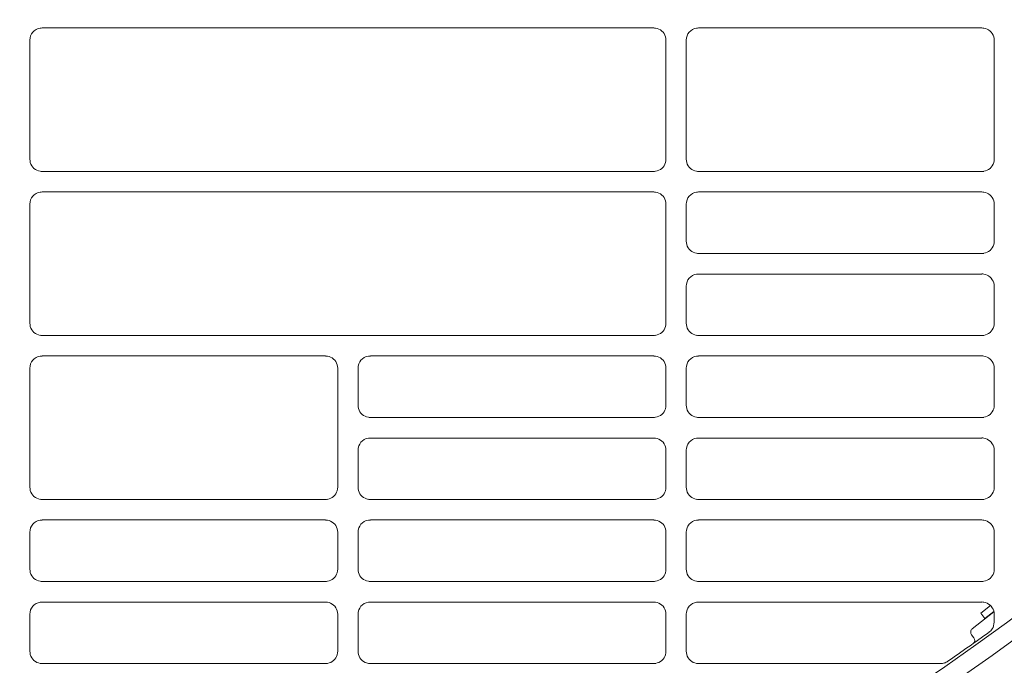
# Model space of a CAD drawing. Header units: millimetres. Extents: x -3034 to 546681, y -100001 to 133386.
# Tile 135 of 173: x 102080 to 102200, y -18300 to -18221. Entities that reach past the tile are written whole.
import ezdxf

# ---------------------------------------------------------------- set-up
doc = ezdxf.new("R2010")
doc.units = ezdxf.units.MM
doc.linetypes.add('ACAD_ISO03W100', pattern=[150, 60, -90])
doc.layers.get('Defpoints').update_dxf_attribs({"color": 252})
for name, color, linetype in [('___INST__AR_podstawy', 3, 'Continuous'), ('DETAIL', 5, 'Continuous'), ('ELEK CIENKIE', 80, 'Continuous'), ('ELEK ODGROMÓWKA', 214, 'Continuous')]:
    doc.layers.add(name, color=color, linetype=linetype)
doc.layers.add('I_WYMIARY', color=6, linetype='Continuous', lineweight=18)
doc.styles.add('DETALE1_100', font='arial.ttf', dxfattribs={"width": 0.6, "height": 200})
doc.dimstyles.new('Detale 1_100', dxfattribs={"dimscale": 0.12, "dimtxt": 250, "dimasz": 20, "dimexe": 50, "dimexo": 0, "dimgap": 30, "dimtad": 1, "dimdec": 1, "dimlfac": 0.1, "dimzin": 9, "dimdsep": 46, "dimtxsty": 'DETALE1_100', "dimblk1": 'DIM_KRESKA_', "dimblk2": 'DIM_KRESKA_', "dimsah": 1, "dimcen": 0, "dimse1": 1, "dimse2": 1, "dimclrd": 256, "dimclre": 256, "dimclrt": 256, "dimadec": 0, "dimazin": 0, "dimtfac": 0.01, "dimtdec": 1, "dimtix": 1, "dimtofl": 0, "dimtmove": 0, "dimatfit": 3, "dimfxl": 1, "dimtolj": 1, "dimtzin": 12, "dimlwd": -1, "dimarcsym": 0})

# ---------------------------------------------------------------- blocks, each defined once
blk = doc.blocks.new('iglice')
at = {"layer": 'ELEK CIENKIE', "color": 80, "linetype": 'ACAD_ISO03W100', "ltscale": 3}
blk.add_circle((-5706.4, 7322.5), 4350, dxfattribs=at)
blk = doc.blocks.new('wentDACH')
at = {"layer": 'DETAIL', "color": 8, "linetype": 'Continuous', "lineweight": 9}
for p, q in [((-83951.99, 25178.85), (-83877.46, 25178.85)), ((-83877.02, 25178.78), (-83877.23, 25178.83)), ((-83876.83, 25178.7), (-83877.02, 25178.78)), ((-83876.64, 25178.6), (-83876.83, 25178.7)), ((-83876.47, 25178.47), (-83876.64, 25178.6)), ((-83876.32, 25178.32), (-83876.47, 25178.47)), ((-83876.2, 25178.16), (-83876.32, 25178.32)), ((-83876.1, 25177.97), (-83876.2, 25178.16)), ((-83871.99, 25178.85), (-83837.46, 25178.85)), ((-83837.02, 25178.78), (-83837.23, 25178.83)), ((-83836.83, 25178.7), (-83837.02, 25178.78)), ((-83836.64, 25178.6), (-83836.83, 25178.7)), ((-83836.47, 25178.47), (-83836.64, 25178.6)), ((-83836.32, 25178.32), (-83836.47, 25178.47)), ((-83836.2, 25178.16), (-83836.32, 25178.32)), ((-83836.1, 25177.97), (-83836.2, 25178.16)), ((-83953.49, 25162.84), (-83953.49, 25177.35)), ((-83876.02, 25177.77), (-83876.1, 25177.97)), ((-83875.98, 25177.56), (-83876.02, 25177.77)), ((-83875.96, 25177.35), (-83875.98, 25177.56)), ((-83875.96, 25177.35), (-83875.96, 25162.84)), ((-83873.49, 25162.84), (-83873.49, 25177.35)), ((-83836.02, 25177.77), (-83836.1, 25177.97)), ((-83835.98, 25177.57), (-83836.02, 25177.77)), ((-83835.97, 25177.36), (-83835.98, 25177.57)), ((-83835.97, 25177.36), (-83835.97, 25162.84)), ((-83953.49, 25162.84), (-83953.47, 25162.63)), ((-83953.47, 25162.63), (-83953.43, 25162.43)), ((-83876.02, 25162.42), (-83875.98, 25162.63)), ((-83875.98, 25162.63), (-83875.96, 25162.84)), ((-83873.49, 25162.84), (-83873.48, 25162.63)), ((-83873.48, 25162.63), (-83873.43, 25162.43)), ((-83836.02, 25162.42), (-83835.98, 25162.63)), ((-83835.98, 25162.63), (-83835.97, 25162.84)), ((-83953.43, 25162.43), (-83953.36, 25162.23)), ((-83953.36, 25162.23), (-83953.26, 25162.04)), ((-83953.26, 25162.04), (-83953.13, 25161.87)), ((-83953.13, 25161.87), (-83952.99, 25161.72)), ((-83952.99, 25161.72), (-83952.82, 25161.59)), ((-83952.82, 25161.59), (-83952.63, 25161.49)), ((-83952.63, 25161.49), (-83952.44, 25161.41)), ((-83952.44, 25161.41), (-83952.23, 25161.36)), ((-83877.46, 25161.35), (-83952, 25161.35)), ((-83877.22, 25161.36), (-83877.02, 25161.41)), ((-83877.02, 25161.41), (-83876.82, 25161.49)), ((-83876.82, 25161.49), (-83876.64, 25161.59)), ((-83876.64, 25161.59), (-83876.47, 25161.72)), ((-83876.47, 25161.72), (-83876.32, 25161.87)), ((-83876.32, 25161.87), (-83876.2, 25162.04)), ((-83876.2, 25162.04), (-83876.1, 25162.22)), ((-83876.1, 25162.22), (-83876.02, 25162.42)), ((-83873.43, 25162.43), (-83873.36, 25162.23)), ((-83873.36, 25162.23), (-83873.26, 25162.04)), ((-83873.26, 25162.04), (-83873.14, 25161.87)), ((-83873.14, 25161.87), (-83872.99, 25161.72)), ((-83872.99, 25161.72), (-83872.82, 25161.59)), ((-83872.82, 25161.59), (-83872.64, 25161.49)), ((-83872.64, 25161.49), (-83872.44, 25161.41)), ((-83872.44, 25161.41), (-83872.23, 25161.36)), ((-83837.46, 25161.35), (-83872, 25161.35)), ((-83837.22, 25161.36), (-83837.02, 25161.41)), ((-83837.02, 25161.41), (-83836.82, 25161.49)), ((-83836.82, 25161.49), (-83836.64, 25161.59)), ((-83836.64, 25161.59), (-83836.47, 25161.72)), ((-83836.47, 25161.72), (-83836.32, 25161.87)), ((-83836.32, 25161.87), (-83836.2, 25162.04)), ((-83836.2, 25162.04), (-83836.1, 25162.22)), ((-83836.1, 25162.22), (-83836.02, 25162.42)), ((-83951.99, 25158.85), (-83877.46, 25158.85)), ((-83877.02, 25158.78), (-83877.23, 25158.83)), ((-83876.83, 25158.7), (-83877.02, 25158.78)), ((-83876.64, 25158.6), (-83876.83, 25158.7)), ((-83876.47, 25158.47), (-83876.64, 25158.6)), ((-83876.32, 25158.32), (-83876.47, 25158.47)), ((-83876.2, 25158.16), (-83876.32, 25158.32)), ((-83876.1, 25157.97), (-83876.2, 25158.16)), ((-83876.02, 25157.77), (-83876.1, 25157.97)), ((-83875.98, 25157.57), (-83876.02, 25157.77)), ((-83871.99, 25158.85), (-83837.46, 25158.85)), ((-83837.02, 25158.78), (-83837.23, 25158.83)), ((-83836.83, 25158.7), (-83837.02, 25158.78)), ((-83836.64, 25158.6), (-83836.83, 25158.7)), ((-83836.47, 25158.47), (-83836.64, 25158.6)), ((-83836.32, 25158.33), (-83836.47, 25158.47)), ((-83836.2, 25158.16), (-83836.32, 25158.33)), ((-83836.1, 25157.97), (-83836.2, 25158.16)), ((-83836.02, 25157.77), (-83836.1, 25157.97)), ((-83835.98, 25157.57), (-83836.02, 25157.77)), ((-83953.49, 25142.84), (-83953.49, 25157.35)), ((-83875.96, 25157.36), (-83875.98, 25157.57)), ((-83875.96, 25157.36), (-83875.96, 25142.84)), ((-83873.49, 25152.85), (-83873.49, 25157.35)), ((-83835.97, 25157.36), (-83835.98, 25157.57)), ((-83835.97, 25157.36), (-83835.97, 25152.84)), ((-83873.49, 25152.85), (-83873.48, 25152.64)), ((-83873.48, 25152.64), (-83873.43, 25152.43)), ((-83873.43, 25152.43), (-83873.36, 25152.23)), ((-83873.36, 25152.23), (-83873.26, 25152.04)), ((-83873.26, 25152.04), (-83873.14, 25151.87)), ((-83873.14, 25151.87), (-83872.99, 25151.72)), ((-83836.47, 25151.72), (-83836.32, 25151.87)), ((-83836.32, 25151.87), (-83836.2, 25152.04)), ((-83836.2, 25152.04), (-83836.1, 25152.22)), ((-83836.1, 25152.22), (-83836.02, 25152.42)), ((-83836.02, 25152.42), (-83835.98, 25152.63)), ((-83835.98, 25152.63), (-83835.97, 25152.84)), ((-83872.99, 25151.72), (-83872.82, 25151.59)), ((-83872.82, 25151.59), (-83872.64, 25151.49)), ((-83872.64, 25151.49), (-83872.44, 25151.41)), ((-83872.44, 25151.41), (-83872.23, 25151.37)), ((-83837.46, 25151.35), (-83872, 25151.35)), ((-83837.22, 25151.37), (-83837.02, 25151.41)), ((-83837.02, 25151.41), (-83836.82, 25151.49)), ((-83836.82, 25151.49), (-83836.64, 25151.59)), ((-83836.64, 25151.59), (-83836.47, 25151.72)), ((-83871.99, 25148.84), (-83837.46, 25148.84)), ((-83837.02, 25148.78), (-83837.23, 25148.83)), ((-83836.83, 25148.7), (-83837.02, 25148.78)), ((-83836.64, 25148.6), (-83836.83, 25148.7)), ((-83836.47, 25148.47), (-83836.64, 25148.6)), ((-83836.32, 25148.32), (-83836.47, 25148.47)), ((-83836.2, 25148.15), (-83836.32, 25148.32)), ((-83836.1, 25147.97), (-83836.2, 25148.15)), ((-83873.49, 25142.84), (-83873.49, 25147.35)), ((-83836.02, 25147.77), (-83836.1, 25147.97)), ((-83835.98, 25147.56), (-83836.02, 25147.77)), ((-83835.97, 25147.35), (-83835.98, 25147.56)), ((-83835.97, 25147.35), (-83835.97, 25142.84)), ((-83953.49, 25142.84), (-83953.47, 25142.63)), ((-83953.47, 25142.63), (-83953.43, 25142.43)), ((-83953.43, 25142.43), (-83953.36, 25142.23)), ((-83953.36, 25142.23), (-83953.26, 25142.04)), ((-83876.2, 25142.04), (-83876.1, 25142.22)), ((-83876.1, 25142.22), (-83876.02, 25142.42)), ((-83876.02, 25142.42), (-83875.98, 25142.63)), ((-83875.98, 25142.63), (-83875.96, 25142.84)), ((-83873.49, 25142.84), (-83873.48, 25142.63)), ((-83873.48, 25142.63), (-83873.43, 25142.43)), ((-83873.43, 25142.43), (-83873.36, 25142.23)), ((-83873.36, 25142.23), (-83873.26, 25142.04)), ((-83836.2, 25142.04), (-83836.1, 25142.22)), ((-83836.1, 25142.22), (-83836.02, 25142.42)), ((-83836.02, 25142.42), (-83835.98, 25142.63)), ((-83835.98, 25142.63), (-83835.97, 25142.84)), ((-83953.26, 25142.04), (-83953.13, 25141.87)), ((-83953.13, 25141.87), (-83952.99, 25141.72)), ((-83952.99, 25141.72), (-83952.82, 25141.59)), ((-83952.82, 25141.59), (-83952.63, 25141.49)), ((-83952.63, 25141.49), (-83952.44, 25141.41)), ((-83952.44, 25141.41), (-83952.23, 25141.36)), ((-83877.46, 25141.35), (-83952, 25141.35)), ((-83877.22, 25141.36), (-83877.02, 25141.41)), ((-83877.02, 25141.41), (-83876.82, 25141.49)), ((-83876.82, 25141.49), (-83876.64, 25141.59)), ((-83876.64, 25141.59), (-83876.47, 25141.72)), ((-83876.47, 25141.72), (-83876.32, 25141.87)), ((-83876.32, 25141.87), (-83876.2, 25142.04)), ((-83873.26, 25142.04), (-83873.14, 25141.87)), ((-83873.14, 25141.87), (-83872.99, 25141.72)), ((-83872.99, 25141.72), (-83872.82, 25141.59)), ((-83872.82, 25141.59), (-83872.64, 25141.49)), ((-83872.64, 25141.49), (-83872.44, 25141.41)), ((-83872.44, 25141.41), (-83872.23, 25141.36)), ((-83837.46, 25141.35), (-83872, 25141.35)), ((-83837.22, 25141.36), (-83837.02, 25141.41)), ((-83837.02, 25141.41), (-83836.82, 25141.49)), ((-83836.82, 25141.49), (-83836.64, 25141.59)), ((-83836.64, 25141.59), (-83836.47, 25141.72)), ((-83836.47, 25141.72), (-83836.32, 25141.87)), ((-83836.32, 25141.87), (-83836.2, 25142.04)), ((-83951.99, 25138.85), (-83917.46, 25138.85)), ((-83917.02, 25138.78), (-83917.23, 25138.83)), ((-83916.83, 25138.7), (-83917.02, 25138.78)), ((-83916.64, 25138.6), (-83916.83, 25138.7)), ((-83916.47, 25138.47), (-83916.64, 25138.6)), ((-83911.99, 25138.85), (-83877.46, 25138.85)), ((-83877.02, 25138.78), (-83877.23, 25138.83)), ((-83876.83, 25138.7), (-83877.02, 25138.78)), ((-83876.64, 25138.6), (-83876.83, 25138.7)), ((-83876.47, 25138.47), (-83876.64, 25138.6)), ((-83871.99, 25138.85), (-83837.46, 25138.85)), ((-83837.02, 25138.78), (-83837.23, 25138.83)), ((-83836.83, 25138.7), (-83837.02, 25138.78)), ((-83836.64, 25138.6), (-83836.83, 25138.7)), ((-83836.47, 25138.47), (-83836.64, 25138.6)), ((-83953.49, 25122.84), (-83953.49, 25137.35)), ((-83916.32, 25138.32), (-83916.47, 25138.47)), ((-83916.2, 25138.16), (-83916.32, 25138.32)), ((-83916.1, 25137.97), (-83916.2, 25138.16)), ((-83916.02, 25137.77), (-83916.1, 25137.97)), ((-83915.98, 25137.56), (-83916.02, 25137.77)), ((-83915.96, 25137.35), (-83915.98, 25137.56)), ((-83915.96, 25137.35), (-83915.96, 25122.84)), ((-83913.49, 25132.85), (-83913.49, 25137.35)), ((-83876.32, 25138.33), (-83876.47, 25138.47)), ((-83876.2, 25138.16), (-83876.32, 25138.33)), ((-83876.1, 25137.97), (-83876.2, 25138.16)), ((-83876.02, 25137.77), (-83876.1, 25137.97)), ((-83875.98, 25137.57), (-83876.02, 25137.77)), ((-83875.96, 25137.36), (-83875.98, 25137.57)), ((-83875.96, 25137.36), (-83875.96, 25132.84)), ((-83873.49, 25132.85), (-83873.49, 25137.35)), ((-83836.32, 25138.33), (-83836.47, 25138.47)), ((-83836.2, 25138.16), (-83836.32, 25138.33)), ((-83836.1, 25137.97), (-83836.2, 25138.16)), ((-83836.02, 25137.77), (-83836.1, 25137.97)), ((-83835.98, 25137.57), (-83836.02, 25137.77)), ((-83835.97, 25137.36), (-83835.98, 25137.57)), ((-83835.97, 25137.36), (-83835.97, 25132.84)), ((-83913.49, 25132.85), (-83913.48, 25132.64)), ((-83913.48, 25132.64), (-83913.43, 25132.43)), ((-83876.02, 25132.42), (-83875.98, 25132.63)), ((-83875.98, 25132.63), (-83875.96, 25132.84)), ((-83873.49, 25132.85), (-83873.48, 25132.64)), ((-83873.48, 25132.64), (-83873.43, 25132.43)), ((-83836.02, 25132.42), (-83835.98, 25132.63)), ((-83835.98, 25132.63), (-83835.97, 25132.84)), ((-83913.43, 25132.43), (-83913.36, 25132.23)), ((-83913.36, 25132.23), (-83913.26, 25132.04)), ((-83913.26, 25132.04), (-83913.13, 25131.87)), ((-83913.13, 25131.87), (-83912.99, 25131.72)), ((-83912.99, 25131.72), (-83912.82, 25131.59)), ((-83912.82, 25131.59), (-83912.63, 25131.49)), ((-83912.63, 25131.49), (-83912.44, 25131.41)), ((-83912.44, 25131.41), (-83912.23, 25131.37)), ((-83877.46, 25131.35), (-83912, 25131.35)), ((-83877.22, 25131.37), (-83877.02, 25131.41)), ((-83877.02, 25131.41), (-83876.82, 25131.49)), ((-83876.82, 25131.49), (-83876.64, 25131.59)), ((-83876.64, 25131.59), (-83876.47, 25131.72)), ((-83876.47, 25131.72), (-83876.32, 25131.87)), ((-83876.32, 25131.87), (-83876.2, 25132.04)), ((-83876.2, 25132.04), (-83876.1, 25132.22)), ((-83876.1, 25132.22), (-83876.02, 25132.42)), ((-83873.43, 25132.43), (-83873.36, 25132.23)), ((-83873.36, 25132.23), (-83873.26, 25132.04)), ((-83873.26, 25132.04), (-83873.14, 25131.87)), ((-83873.14, 25131.87), (-83872.99, 25131.72)), ((-83872.99, 25131.72), (-83872.82, 25131.59)), ((-83872.82, 25131.59), (-83872.64, 25131.49)), ((-83872.64, 25131.49), (-83872.44, 25131.41)), ((-83872.44, 25131.41), (-83872.23, 25131.37)), ((-83837.46, 25131.35), (-83872, 25131.35)), ((-83837.22, 25131.37), (-83837.02, 25131.41)), ((-83837.02, 25131.41), (-83836.82, 25131.49)), ((-83836.82, 25131.49), (-83836.64, 25131.59)), ((-83836.64, 25131.59), (-83836.47, 25131.72)), ((-83836.47, 25131.72), (-83836.32, 25131.87)), ((-83836.32, 25131.87), (-83836.2, 25132.04)), ((-83836.2, 25132.04), (-83836.1, 25132.22)), ((-83836.1, 25132.22), (-83836.02, 25132.42)), ((-83911.99, 25128.84), (-83877.46, 25128.84)), ((-83877.02, 25128.78), (-83877.23, 25128.83)), ((-83876.83, 25128.7), (-83877.02, 25128.78)), ((-83876.64, 25128.6), (-83876.83, 25128.7)), ((-83876.47, 25128.47), (-83876.64, 25128.6)), ((-83876.32, 25128.32), (-83876.47, 25128.47)), ((-83876.2, 25128.15), (-83876.32, 25128.32)), ((-83876.1, 25127.97), (-83876.2, 25128.15)), ((-83876.02, 25127.77), (-83876.1, 25127.97)), ((-83875.98, 25127.56), (-83876.02, 25127.77)), ((-83871.99, 25128.84), (-83837.46, 25128.84)), ((-83837.02, 25128.78), (-83837.23, 25128.83)), ((-83836.83, 25128.7), (-83837.02, 25128.78)), ((-83836.64, 25128.6), (-83836.83, 25128.7)), ((-83836.47, 25128.47), (-83836.64, 25128.6)), ((-83836.32, 25128.32), (-83836.47, 25128.47)), ((-83836.2, 25128.15), (-83836.32, 25128.32)), ((-83836.1, 25127.97), (-83836.2, 25128.15)), ((-83836.02, 25127.77), (-83836.1, 25127.97)), ((-83835.98, 25127.56), (-83836.02, 25127.77)), ((-83913.49, 25122.84), (-83913.49, 25127.35)), ((-83875.96, 25127.35), (-83875.98, 25127.56)), ((-83875.96, 25127.35), (-83875.96, 25122.84)), ((-83873.49, 25122.84), (-83873.49, 25127.35)), ((-83835.97, 25127.35), (-83835.98, 25127.56)), ((-83835.97, 25127.35), (-83835.97, 25122.84)), ((-83953.49, 25122.84), (-83953.47, 25122.63)), ((-83953.47, 25122.63), (-83953.43, 25122.43)), ((-83953.43, 25122.43), (-83953.36, 25122.23)), ((-83953.36, 25122.23), (-83953.26, 25122.04)), ((-83953.26, 25122.04), (-83953.13, 25121.87)), ((-83953.13, 25121.87), (-83952.99, 25121.72)), ((-83916.47, 25121.72), (-83916.32, 25121.87)), ((-83916.32, 25121.87), (-83916.2, 25122.04)), ((-83916.2, 25122.04), (-83916.1, 25122.22)), ((-83916.1, 25122.22), (-83916.02, 25122.42)), ((-83916.02, 25122.42), (-83915.98, 25122.63)), ((-83915.98, 25122.63), (-83915.96, 25122.84)), ((-83913.49, 25122.84), (-83913.48, 25122.63)), ((-83913.48, 25122.63), (-83913.43, 25122.43)), ((-83913.43, 25122.43), (-83913.36, 25122.23)), ((-83913.36, 25122.23), (-83913.26, 25122.04)), ((-83913.26, 25122.04), (-83913.13, 25121.87)), ((-83913.13, 25121.87), (-83912.99, 25121.72)), ((-83876.47, 25121.72), (-83876.32, 25121.87)), ((-83876.32, 25121.87), (-83876.2, 25122.04)), ((-83876.2, 25122.04), (-83876.1, 25122.22)), ((-83876.1, 25122.22), (-83876.02, 25122.42)), ((-83876.02, 25122.42), (-83875.98, 25122.63)), ((-83875.98, 25122.63), (-83875.96, 25122.84)), ((-83873.49, 25122.84), (-83873.48, 25122.63)), ((-83873.48, 25122.63), (-83873.43, 25122.43)), ((-83873.43, 25122.43), (-83873.36, 25122.23)), ((-83873.36, 25122.23), (-83873.26, 25122.04)), ((-83873.26, 25122.04), (-83873.14, 25121.87)), ((-83873.14, 25121.87), (-83872.99, 25121.72)), ((-83836.47, 25121.72), (-83836.32, 25121.87)), ((-83836.32, 25121.87), (-83836.2, 25122.04)), ((-83836.2, 25122.04), (-83836.1, 25122.22)), ((-83836.1, 25122.22), (-83836.02, 25122.42)), ((-83836.02, 25122.42), (-83835.98, 25122.63)), ((-83835.98, 25122.63), (-83835.97, 25122.84)), ((-83952.99, 25121.72), (-83952.82, 25121.59)), ((-83952.82, 25121.59), (-83952.63, 25121.49)), ((-83952.63, 25121.49), (-83952.44, 25121.41)), ((-83952.44, 25121.41), (-83952.23, 25121.36)), ((-83917.45, 25121.35), (-83952, 25121.35)), ((-83917.22, 25121.36), (-83917.02, 25121.41)), ((-83917.02, 25121.41), (-83916.82, 25121.49)), ((-83916.82, 25121.49), (-83916.64, 25121.59)), ((-83916.64, 25121.59), (-83916.47, 25121.72)), ((-83912.99, 25121.72), (-83912.82, 25121.59)), ((-83912.82, 25121.59), (-83912.63, 25121.49)), ((-83912.63, 25121.49), (-83912.44, 25121.41)), ((-83912.44, 25121.41), (-83912.23, 25121.36)), ((-83877.46, 25121.35), (-83912, 25121.35)), ((-83877.22, 25121.36), (-83877.02, 25121.41)), ((-83877.02, 25121.41), (-83876.82, 25121.49)), ((-83876.82, 25121.49), (-83876.64, 25121.59)), ((-83876.64, 25121.59), (-83876.47, 25121.72)), ((-83872.99, 25121.72), (-83872.82, 25121.59)), ((-83872.82, 25121.59), (-83872.64, 25121.49)), ((-83872.64, 25121.49), (-83872.44, 25121.41)), ((-83872.44, 25121.41), (-83872.23, 25121.36)), ((-83837.46, 25121.35), (-83872, 25121.35)), ((-83837.22, 25121.36), (-83837.02, 25121.41)), ((-83837.02, 25121.41), (-83836.82, 25121.49)), ((-83836.82, 25121.49), (-83836.64, 25121.59)), ((-83836.64, 25121.59), (-83836.47, 25121.72)), ((-83951.99, 25118.85), (-83917.46, 25118.85)), ((-83917.02, 25118.78), (-83917.23, 25118.83)), ((-83916.83, 25118.7), (-83917.02, 25118.78)), ((-83916.64, 25118.6), (-83916.83, 25118.7)), ((-83916.47, 25118.47), (-83916.64, 25118.6)), ((-83916.32, 25118.33), (-83916.47, 25118.47)), ((-83916.2, 25118.16), (-83916.32, 25118.33)), ((-83916.1, 25117.97), (-83916.2, 25118.16)), ((-83911.99, 25118.85), (-83877.46, 25118.85)), ((-83877.02, 25118.78), (-83877.23, 25118.83)), ((-83876.83, 25118.7), (-83877.02, 25118.78)), ((-83876.64, 25118.6), (-83876.83, 25118.7)), ((-83876.47, 25118.48), (-83876.64, 25118.6)), ((-83876.32, 25118.33), (-83876.47, 25118.48)), ((-83876.2, 25118.16), (-83876.32, 25118.33)), ((-83876.1, 25117.97), (-83876.2, 25118.16)), ((-83871.99, 25118.85), (-83837.46, 25118.85)), ((-83837.02, 25118.78), (-83837.23, 25118.83)), ((-83836.83, 25118.7), (-83837.02, 25118.78)), ((-83836.64, 25118.6), (-83836.83, 25118.7)), ((-83836.47, 25118.48), (-83836.64, 25118.6)), ((-83836.32, 25118.33), (-83836.47, 25118.48)), ((-83836.2, 25118.16), (-83836.32, 25118.33)), ((-83836.1, 25117.97), (-83836.2, 25118.16)), ((-83953.49, 25112.85), (-83953.49, 25117.35)), ((-83916.02, 25117.77), (-83916.1, 25117.97)), ((-83915.98, 25117.57), (-83916.02, 25117.77)), ((-83915.96, 25117.36), (-83915.98, 25117.57)), ((-83915.96, 25117.36), (-83915.96, 25112.84)), ((-83913.49, 25112.85), (-83913.49, 25117.35)), ((-83876.02, 25117.77), (-83876.1, 25117.97)), ((-83875.98, 25117.57), (-83876.02, 25117.77)), ((-83875.96, 25117.36), (-83875.98, 25117.57)), ((-83875.96, 25117.36), (-83875.96, 25112.84)), ((-83873.49, 25112.85), (-83873.49, 25117.35)), ((-83836.02, 25117.77), (-83836.1, 25117.97)), ((-83835.98, 25117.57), (-83836.02, 25117.77)), ((-83835.97, 25117.36), (-83835.98, 25117.57)), ((-83835.97, 25117.36), (-83835.97, 25112.84)), ((-83953.49, 25112.85), (-83953.47, 25112.64)), ((-83953.47, 25112.64), (-83953.43, 25112.43)), ((-83953.43, 25112.43), (-83953.36, 25112.23)), ((-83953.36, 25112.23), (-83953.26, 25112.04)), ((-83916.2, 25112.04), (-83916.1, 25112.23)), ((-83916.1, 25112.23), (-83916.02, 25112.42)), ((-83916.02, 25112.42), (-83915.98, 25112.63)), ((-83915.98, 25112.63), (-83915.96, 25112.84)), ((-83913.49, 25112.85), (-83913.48, 25112.64)), ((-83913.48, 25112.64), (-83913.43, 25112.43)), ((-83913.43, 25112.43), (-83913.36, 25112.23)), ((-83913.36, 25112.23), (-83913.26, 25112.04)), ((-83876.2, 25112.04), (-83876.1, 25112.22)), ((-83876.1, 25112.22), (-83876.02, 25112.42)), ((-83876.02, 25112.42), (-83875.98, 25112.63)), ((-83875.98, 25112.63), (-83875.96, 25112.84)), ((-83873.49, 25112.85), (-83873.48, 25112.64)), ((-83873.48, 25112.64), (-83873.43, 25112.43)), ((-83873.43, 25112.43), (-83873.36, 25112.23)), ((-83873.36, 25112.23), (-83873.26, 25112.04)), ((-83836.2, 25112.04), (-83836.1, 25112.22)), ((-83836.1, 25112.22), (-83836.02, 25112.42)), ((-83836.02, 25112.42), (-83835.98, 25112.63)), ((-83835.98, 25112.63), (-83835.97, 25112.84)), ((-83953.26, 25112.04), (-83953.13, 25111.87)), ((-83953.13, 25111.87), (-83952.99, 25111.72)), ((-83952.99, 25111.72), (-83952.82, 25111.6)), ((-83952.82, 25111.6), (-83952.63, 25111.49)), ((-83952.63, 25111.49), (-83952.44, 25111.42)), ((-83952.44, 25111.42), (-83952.23, 25111.37)), ((-83917.45, 25111.35), (-83952, 25111.35)), ((-83917.22, 25111.37), (-83917.02, 25111.41)), ((-83917.02, 25111.41), (-83916.82, 25111.49)), ((-83916.82, 25111.49), (-83916.64, 25111.59)), ((-83916.64, 25111.59), (-83916.47, 25111.72)), ((-83916.47, 25111.72), (-83916.32, 25111.87)), ((-83916.32, 25111.87), (-83916.2, 25112.04)), ((-83913.26, 25112.04), (-83913.13, 25111.87)), ((-83913.13, 25111.87), (-83912.99, 25111.72)), ((-83912.99, 25111.72), (-83912.82, 25111.59)), ((-83912.82, 25111.59), (-83912.64, 25111.49)), ((-83912.64, 25111.49), (-83912.44, 25111.41)), ((-83912.44, 25111.41), (-83912.23, 25111.37)), ((-83877.46, 25111.35), (-83912, 25111.35)), ((-83877.22, 25111.37), (-83877.02, 25111.41)), ((-83877.02, 25111.41), (-83876.82, 25111.49)), ((-83876.82, 25111.49), (-83876.64, 25111.59)), ((-83876.64, 25111.59), (-83876.47, 25111.72)), ((-83876.47, 25111.72), (-83876.32, 25111.87)), ((-83876.32, 25111.87), (-83876.2, 25112.04)), ((-83873.26, 25112.04), (-83873.14, 25111.87)), ((-83873.14, 25111.87), (-83872.99, 25111.72)), ((-83872.99, 25111.72), (-83872.82, 25111.59)), ((-83872.82, 25111.59), (-83872.64, 25111.49)), ((-83872.64, 25111.49), (-83872.44, 25111.41)), ((-83872.44, 25111.41), (-83872.23, 25111.37)), ((-83837.46, 25111.35), (-83872, 25111.35)), ((-83837.22, 25111.37), (-83837.02, 25111.41)), ((-83837.02, 25111.41), (-83836.82, 25111.49)), ((-83836.82, 25111.49), (-83836.64, 25111.59)), ((-83836.64, 25111.59), (-83836.47, 25111.72)), ((-83836.47, 25111.72), (-83836.32, 25111.87)), ((-83836.32, 25111.87), (-83836.2, 25112.04)), ((-83951.99, 25108.84), (-83917.46, 25108.84)), ((-83917.02, 25108.78), (-83917.23, 25108.82)), ((-83916.83, 25108.7), (-83917.02, 25108.78)), ((-83916.64, 25108.6), (-83916.83, 25108.7)), ((-83916.47, 25108.47), (-83916.64, 25108.6)), ((-83911.99, 25108.84), (-83877.46, 25108.84)), ((-83877.02, 25108.78), (-83877.23, 25108.83)), ((-83876.83, 25108.7), (-83877.02, 25108.78)), ((-83876.64, 25108.6), (-83876.83, 25108.7)), ((-83876.47, 25108.47), (-83876.64, 25108.6)), ((-83871.99, 25108.84), (-83837.46, 25108.84)), ((-83837.02, 25108.78), (-83837.23, 25108.83)), ((-83836.83, 25108.7), (-83837.02, 25108.78)), ((-83836.64, 25108.6), (-83836.83, 25108.7)), ((-83836.47, 25108.47), (-83836.64, 25108.6)), ((-83953.49, 25102.84), (-83953.49, 25107.35)), ((-83916.32, 25108.32), (-83916.47, 25108.47)), ((-83916.2, 25108.15), (-83916.32, 25108.32)), ((-83916.1, 25107.97), (-83916.2, 25108.15)), ((-83916.02, 25107.77), (-83916.1, 25107.97)), ((-83915.98, 25107.56), (-83916.02, 25107.77)), ((-83915.96, 25107.35), (-83915.98, 25107.56)), ((-83915.96, 25107.35), (-83915.96, 25102.84)), ((-83913.49, 25102.84), (-83913.49, 25107.35)), ((-83876.32, 25108.32), (-83876.47, 25108.47)), ((-83876.2, 25108.15), (-83876.32, 25108.32)), ((-83876.1, 25107.97), (-83876.2, 25108.15)), ((-83876.02, 25107.77), (-83876.1, 25107.97)), ((-83875.98, 25107.56), (-83876.02, 25107.77)), ((-83875.96, 25107.35), (-83875.98, 25107.56)), ((-83875.96, 25107.35), (-83875.96, 25102.84)), ((-83873.49, 25102.84), (-83873.49, 25107.35)), ((-83838.64, 25105.56), (-83835.99, 25107.63)), ((-83836.41, 25108.41), (-83837.6, 25107.48)), ((-83837.6, 25107.48), (-83837.11, 25106.85)), ((-83837.11, 25106.85), (-83836.01, 25107.7)), ((-83836.32, 25108.32), (-83836.47, 25108.47)), ((-83836.2, 25108.15), (-83836.32, 25108.32)), ((-83836.1, 25107.97), (-83836.2, 25108.15)), ((-83836.02, 25107.77), (-83836.1, 25107.97)), ((-83835.98, 25107.56), (-83836.02, 25107.77)), ((-83835.97, 25107.35), (-83835.98, 25107.56)), ((-83835.97, 25107.35), (-83835.97, 25106.38)), ((-83838.43, 25104.49), (-83838.73, 25104.86)), ((-83953.49, 25102.84), (-83953.47, 25102.63)), ((-83953.47, 25102.63), (-83953.43, 25102.43)), ((-83916.02, 25102.42), (-83915.98, 25102.63)), ((-83915.98, 25102.63), (-83915.96, 25102.84)), ((-83913.49, 25102.84), (-83913.48, 25102.63)), ((-83913.48, 25102.63), (-83913.43, 25102.43)), ((-83876.02, 25102.42), (-83875.98, 25102.63)), ((-83875.98, 25102.63), (-83875.96, 25102.84)), ((-83873.49, 25102.84), (-83873.48, 25102.63)), ((-83873.48, 25102.63), (-83873.43, 25102.43)), ((-83953.43, 25102.43), (-83953.36, 25102.23)), ((-83953.36, 25102.23), (-83953.26, 25102.04)), ((-83953.26, 25102.04), (-83953.13, 25101.87)), ((-83953.13, 25101.87), (-83952.99, 25101.72)), ((-83952.99, 25101.72), (-83952.82, 25101.59)), ((-83952.82, 25101.59), (-83952.63, 25101.49)), ((-83952.63, 25101.49), (-83952.44, 25101.41)), ((-83952.44, 25101.41), (-83952.23, 25101.36)), ((-83917.45, 25101.35), (-83952, 25101.35)), ((-83917.22, 25101.36), (-83917.02, 25101.41)), ((-83917.02, 25101.41), (-83916.82, 25101.49)), ((-83916.82, 25101.49), (-83916.64, 25101.59)), ((-83916.64, 25101.59), (-83916.47, 25101.72)), ((-83916.47, 25101.72), (-83916.32, 25101.87)), ((-83916.32, 25101.87), (-83916.2, 25102.04)), ((-83916.2, 25102.04), (-83916.1, 25102.22)), ((-83916.1, 25102.22), (-83916.02, 25102.42)), ((-83913.43, 25102.43), (-83913.36, 25102.23)), ((-83913.36, 25102.23), (-83913.26, 25102.04)), ((-83913.26, 25102.04), (-83913.13, 25101.87)), ((-83913.13, 25101.87), (-83912.99, 25101.72)), ((-83912.99, 25101.72), (-83912.82, 25101.59)), ((-83912.82, 25101.59), (-83912.64, 25101.49)), ((-83912.64, 25101.49), (-83912.44, 25101.41)), ((-83912.44, 25101.41), (-83912.23, 25101.36)), ((-83877.46, 25101.35), (-83912, 25101.35)), ((-83877.22, 25101.36), (-83877.02, 25101.41)), ((-83877.02, 25101.41), (-83876.82, 25101.49)), ((-83876.82, 25101.49), (-83876.64, 25101.59)), ((-83876.64, 25101.59), (-83876.47, 25101.72)), ((-83876.47, 25101.72), (-83876.32, 25101.87)), ((-83876.32, 25101.87), (-83876.2, 25102.04)), ((-83876.2, 25102.04), (-83876.1, 25102.22)), ((-83876.1, 25102.22), (-83876.02, 25102.42)), ((-83873.43, 25102.43), (-83873.36, 25102.23)), ((-83873.36, 25102.23), (-83873.26, 25102.04)), ((-83873.26, 25102.04), (-83873.14, 25101.87)), ((-83873.14, 25101.87), (-83872.99, 25101.72)), ((-83872.99, 25101.72), (-83872.82, 25101.59)), ((-83872.82, 25101.59), (-83872.64, 25101.49)), ((-83872.64, 25101.49), (-83872.44, 25101.41)), ((-83872.44, 25101.41), (-83872.23, 25101.36)), ((-83842.47, 25101.35), (-83872, 25101.35))]:
    blk.add_line(p, q, dxfattribs=at)
for centre, radius, start, end in [((-84034.72, 25380.09), 339.2, 273.2993, 323.4915), ((-83951.99, 25177.35), 1.5, 98.936, 180.0294), ((-83951.99, 25177.34), 1.5, 90.0026, 98.9552), ((-83877.46, 25177.33), 1.51, 81.0719, 89.9975), ((-83871.99, 25177.35), 1.5, 98.9632, 180.0382), ((-83871.99, 25177.34), 1.5, 90.0026, 98.9609), ((-83837.46, 25177.33), 1.51, 81.0744, 89.9975), ((-84034.72, 25380.09), 341.4, 273.7169, 323.4915), ((-83952, 25162.84), 1.49, 261.0391, 269.9982), ((-83877.46, 25162.85), 1.5, 270.0017, 278.936), ((-83872, 25162.84), 1.49, 261.0337, 269.9983), ((-83837.46, 25162.85), 1.51, 270.0017, 278.9338), ((-83951.99, 25157.35), 1.5, 98.9315, 180.0231), ((-83951.99, 25157.34), 1.5, 90.0026, 98.9548), ((-83877.46, 25157.33), 1.51, 81.0725, 89.9975), ((-83871.99, 25157.35), 1.5, 98.9587, 180.0319), ((-83871.99, 25157.34), 1.5, 90.0026, 98.9605), ((-83837.46, 25157.33), 1.51, 81.0749, 89.9975), ((-83872, 25152.84), 1.49, 261.0328, 269.9972), ((-83837.46, 25152.85), 1.51, 270.0006, 278.9338), ((-83871.99, 25147.35), 1.5, 98.9574, 180.0287), ((-83871.99, 25147.34), 1.5, 90.0037, 98.9613), ((-83837.46, 25147.33), 1.52, 81.0752, 89.9986), ((-83952, 25142.84), 1.49, 261.0391, 269.9983), ((-83877.46, 25142.85), 1.5, 270.0017, 278.9361), ((-83872, 25142.84), 1.49, 261.0337, 269.9983), ((-83837.46, 25142.85), 1.51, 270.0017, 278.9338), ((-83951.99, 25137.35), 1.5, 98.927, 180.0168), ((-83951.99, 25137.34), 1.5, 90.0026, 98.9543), ((-83917.46, 25137.33), 1.51, 81.0723, 89.9974), ((-83911.99, 25137.35), 1.5, 98.9397, 180.0211), ((-83911.99, 25137.34), 1.5, 90.0027, 98.9563), ((-83877.46, 25137.33), 1.51, 81.073, 89.9975), ((-83871.99, 25137.35), 1.5, 98.9542, 180.0255), ((-83871.99, 25137.34), 1.5, 90.0026, 98.9601), ((-83837.46, 25137.33), 1.52, 81.0754, 89.9975), ((-83912, 25132.84), 1.49, 261.0355, 269.9972), ((-83877.46, 25132.85), 1.5, 270.0006, 278.9351), ((-83872, 25132.84), 1.49, 261.0328, 269.9972), ((-83837.46, 25132.85), 1.51, 270.0006, 278.9338), ((-83911.99, 25127.35), 1.5, 98.9392, 180.0179), ((-83911.99, 25127.34), 1.5, 90.0037, 98.9579), ((-83877.46, 25127.33), 1.51, 81.0743, 89.9985), ((-83871.99, 25127.35), 1.5, 98.9529, 180.0224), ((-83871.99, 25127.34), 1.5, 90.0037, 98.9608), ((-83837.46, 25127.33), 1.52, 81.0758, 89.9985), ((-83952, 25122.84), 1.49, 261.0391, 269.9983), ((-83917.45, 25122.85), 1.5, 270.0017, 278.9366), ((-83912, 25122.84), 1.49, 261.0374, 269.9983), ((-83877.46, 25122.85), 1.5, 270.0017, 278.9362), ((-83872, 25122.84), 1.49, 261.0338, 269.9983), ((-83837.46, 25122.85), 1.51, 270.0017, 278.9339), ((-83951.99, 25117.35), 1.5, 98.9224, 180.0104), ((-83951.99, 25117.34), 1.5, 90.0027, 98.9538), ((-83917.46, 25117.33), 1.51, 81.0728, 89.9974), ((-83911.99, 25117.35), 1.5, 98.9351, 180.0147), ((-83911.99, 25117.34), 1.5, 90.0027, 98.9558), ((-83877.46, 25117.33), 1.51, 81.0736, 89.9974), ((-83871.99, 25117.35), 1.5, 98.9496, 180.0192), ((-83871.99, 25117.34), 1.5, 90.0027, 98.9596), ((-83837.46, 25117.33), 1.52, 81.076, 89.9974), ((-83952, 25112.84), 1.49, 261.0382, 269.9972), ((-83917.45, 25112.85), 1.5, 270.0006, 278.9366), ((-83912, 25112.84), 1.49, 261.0356, 269.9972), ((-83877.46, 25112.85), 1.5, 270.0006, 278.9352), ((-83872, 25112.84), 1.49, 261.0329, 269.9972), ((-83837.46, 25112.85), 1.5, 270.0006, 278.9339), ((-83951.99, 25107.35), 1.5, 98.9211, 180.0073), ((-83951.99, 25107.34), 1.5, 90.0038, 98.9545), ((-83917.46, 25107.33), 1.51, 81.0732, 89.9985), ((-83911.99, 25107.35), 1.5, 98.9347, 180.0116), ((-83911.99, 25107.34), 1.5, 90.0038, 98.9574), ((-83877.46, 25107.33), 1.51, 81.0748, 89.9985), ((-83871.99, 25107.35), 1.5, 98.9483, 180.016), ((-83871.99, 25107.34), 1.5, 90.0038, 98.9603), ((-83837.46, 25107.33), 1.52, 81.0763, 89.9985), ((-83837.47, 25106.38), 1.5, 327.3486, 359.9361), ((-84034.69, 25380.08), 338.85, 304.7362, 305.7758), ((-83838.33, 25105.17), 0.5, 146.4331, 172.9999), ((-83838.33, 25105.17), 0.5, 173.0001, 199.5669), ((-83838.33, 25105.17), 0.5, 199.5658, 218.0012), ((-83838.33, 25105.17), 0.5, 127.9999, 146.4331), ((-83837.48, 25106.39), 1.51, 305.7782, 327.3267), ((-83838.83, 25104.18), 0.5, 312.2323, 38.0011), ((-83952, 25102.84), 1.49, 261.0392, 269.9983), ((-83917.45, 25102.85), 1.5, 270.0017, 278.9366), ((-83912, 25102.84), 1.49, 261.0375, 269.9983), ((-83877.45, 25102.85), 1.5, 270.0016, 278.9362), ((-83872, 25102.84), 1.49, 261.0339, 269.9983), ((-83842.48, 25102.86), 1.51, 270.0553, 287.3931), ((-83842.48, 25102.86), 1.52, 287.4019, 296.0685), ((-83842.48, 25102.87), 1.52, 296.0763, 304.7348)]:
    blk.add_arc(centre, radius, start, end, dxfattribs=at)
blk = doc.blocks.new('DIM_KRESKA_')
for p, q in [((0, 14), (0, -14)), ((-6, 0), (6, 0))]:
    blk.add_line(p, q)
at = {"const_width": 1.2}
blk.add_lwpolyline([(-4.243, -4.243), (4.243, 4.243)], dxfattribs=at)
blk = doc.blocks.new('*D524')
at = {"layer": 'Defpoints', "color": 0}
for p in [(101226.4, -17351.32), (109926.4, -17351.32), (109926.4, -19434.49)]:
    blk.add_point(p, dxfattribs=at)
at = {"layer": 'I_WYMIARY'}
blk.add_line((101228.8, -19434.49), (109924, -19434.49), dxfattribs=at)
at = {"layer": 'I_WYMIARY', "xscale": 2.4, "yscale": 2.4, "zscale": 2.4, "rotation": 180}
blk.add_blockref('DIM_KRESKA_', (101226.4, -19434.49), dxfattribs=at)
at = {"layer": 'I_WYMIARY', "xscale": 2.4, "yscale": 2.4, "zscale": 2.4}
blk.add_blockref('DIM_KRESKA_', (109926.4, -19434.49), dxfattribs=at)
at = {"layer": 'I_WYMIARY', "insert": (105576.4, -19328.7), "char_height": 200, "attachment_point": 5, "style": 'DETALE1_100'}
blk.add_mtext('\\A1;870', dxfattribs=at)

msp = doc.modelspace()

# ---------------------------------------------------------------- block references
at = {"layer": '___INST__AR_podstawy', "color": 210, "lineweight": 40}
msp.add_blockref('wentDACH', (186034.592, -43400.942), dxfattribs=at)
at = {"layer": 'ELEK ODGROMÓWKA'}
msp.add_blockref('iglice', (111335.99, -24243.943), dxfattribs=at)

# ---------------------------------------------------------------- dimensions: what is measured, and where the dimension line sits
at = {"layer": 'I_WYMIARY'}
dim = msp.add_linear_dim(base=(109926.396, -19434.486), p1=(101226.396, -17351.322), p2=(109926.396, -17351.322), dimstyle='Detale 1_100', dxfattribs=at)
dim.commit()
dim.dimension.update_dxf_attribs({"geometry": '*D524', "text_midpoint": (105576.396, -19328.703)})

doc.saveas('drawing.dxf')
